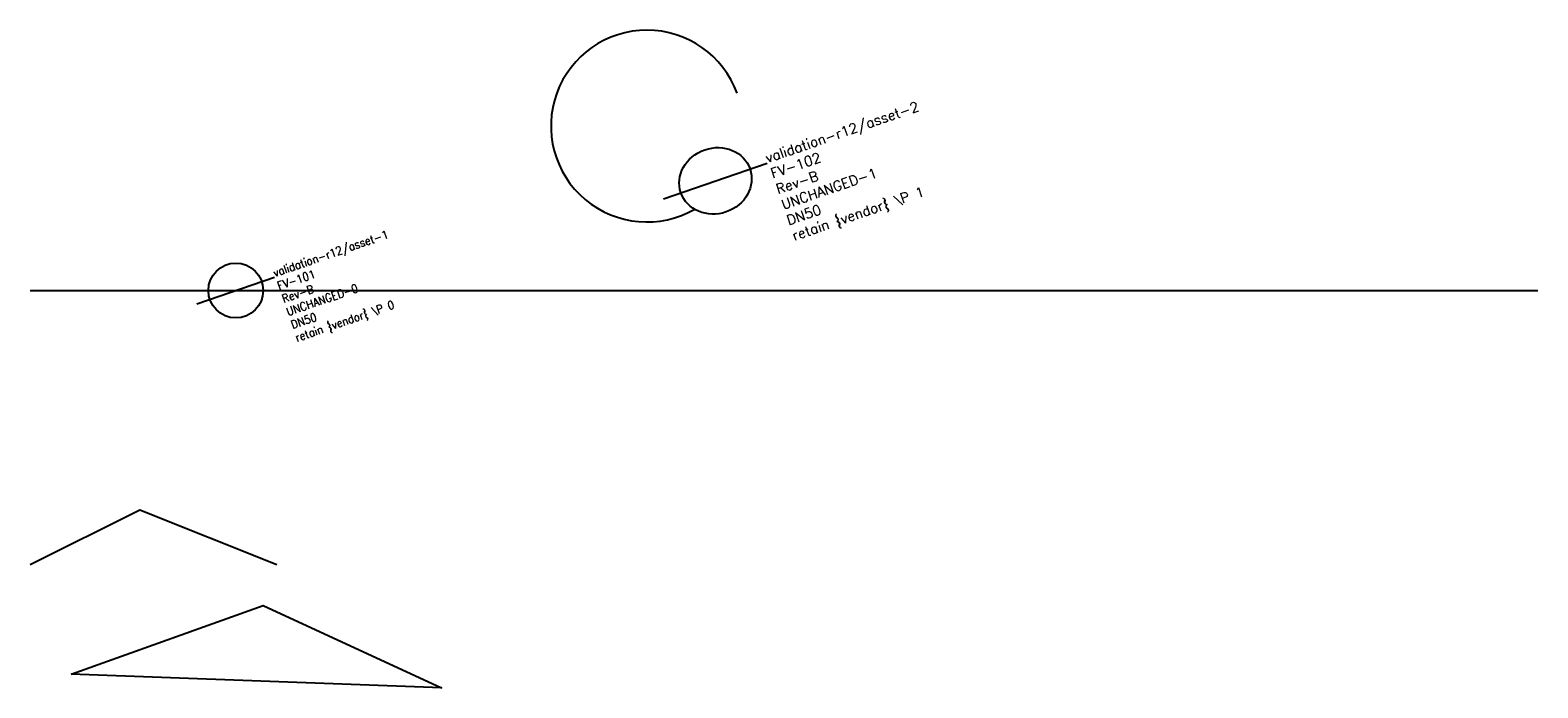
# Model space of a CAD drawing. Extents: x 0 to 110, y -9 to 39.
import ezdxf

# ---------------------------------------------------------------- set-up
doc = ezdxf.new("R2010")
doc.units = 0
doc.header["$MEASUREMENT"] = 0
doc.layers.add('LABEL', color=2, linetype='Continuous')
doc.layers.add('PIPE', color=3, linetype='Continuous')
doc.styles.add('textstyle3', font='Standard')
doc.styles.add('textstyle4', font='Standard', dxfattribs={"width": 1.111111})

# ---------------------------------------------------------------- blocks, each defined once
blk = doc.blocks.new('ASSET')
blk.add_line((-3, 0), (3, 0))
blk.add_circle((0, 0), 2)
at = {"layer": 'LABEL', "style": 'textstyle3'}
for tag, p in [('ICT_ID', (3, 0)), ('TAG', (3, -1)), ('MODEL', (3, -2)), ('SERIAL', (3, -3)), ('SIZE', (3, -4)), ('VENDOR_PRIVATE', (3, -5))]:
    blk.add_attdef(tag, p, '', height=0.6, dxfattribs=at)

msp = doc.modelspace()

# ---------------------------------------------------------------- linework, layer by layer
for points in [[(0, 0), (8, 4), (18, 0)], [(3, -8), (17, -3), (30, -9), (3, -8)]]:
    msp.add_lwpolyline(points)
msp.add_arc((45, 32), 7, 20, 300)
at = {"layer": 'PIPE'}
msp.add_line((0, 20), (110, 20), dxfattribs=at)

# ---------------------------------------------------------------- block references
ref = msp.add_blockref('ASSET', (50, 28), dxfattribs=dict(at, xscale=1.333333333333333, yscale=1.2, rotation=19))
ref.add_attrib('ICT_ID', 'validation-r12/asset-2', (53.78, 29.3), dxfattribs={"layer": 'LABEL', "height": 0.72, "rotation": 19, "style": 'textstyle4', "width": 1.111111})
ref.add_attrib('TAG', 'FV-102', (54.17, 28.17), dxfattribs={"layer": 'LABEL', "height": 0.72, "rotation": 19, "style": 'textstyle4', "width": 1.111111})
ref.add_attrib('MODEL', 'Rev-B', (54.56, 27.03), dxfattribs={"layer": '0', "height": 0.72, "rotation": 19, "style": 'textstyle4', "width": 1.111111})
ref.add_attrib('SERIAL', 'UNCHANGED-1', (54.95, 25.9), dxfattribs={"layer": 'LABEL', "height": 0.72, "rotation": 19, "style": 'textstyle4', "width": 1.111111})
ref.add_attrib('SIZE', 'DN50', (55.34, 24.76), dxfattribs={"layer": 'LABEL', "height": 0.72, "rotation": 19, "style": 'textstyle4', "width": 1.111111})
ref.add_attrib('VENDOR_PRIVATE', 'retain {vendor} \\P 1', (55.74, 23.63), dxfattribs={"layer": 'LABEL', "height": 0.72, "rotation": 19, "style": 'textstyle4', "width": 1.111111})
ref = msp.add_blockref('ASSET', (15, 20), dxfattribs=dict(at, rotation=19))
ref.add_attrib('ICT_ID', 'validation-r12/asset-1', (17.84, 20.98), dxfattribs={"layer": 'LABEL', "height": 0.6, "rotation": 19, "style": 'textstyle3'})
ref.add_attrib('TAG', 'FV-101', (18.16, 20.03), dxfattribs={"layer": 'LABEL', "height": 0.6, "rotation": 19, "style": 'textstyle3'})
ref.add_attrib('MODEL', 'Rev-B', (18.49, 19.09), dxfattribs={"layer": '0', "height": 0.6, "rotation": 19, "style": 'textstyle3'})
ref.add_attrib('SERIAL', 'UNCHANGED-0', (18.81, 18.14), dxfattribs={"layer": 'LABEL', "height": 0.6, "rotation": 19, "style": 'textstyle3'})
ref.add_attrib('SIZE', 'DN50', (19.14, 17.19), dxfattribs={"layer": 'LABEL', "height": 0.6, "rotation": 19, "style": 'textstyle3'})
ref.add_attrib('VENDOR_PRIVATE', 'retain {vendor} \\P 0', (19.46, 16.25), dxfattribs={"layer": 'LABEL', "height": 0.6, "rotation": 19, "style": 'textstyle3'})

doc.saveas('drawing.dxf')
